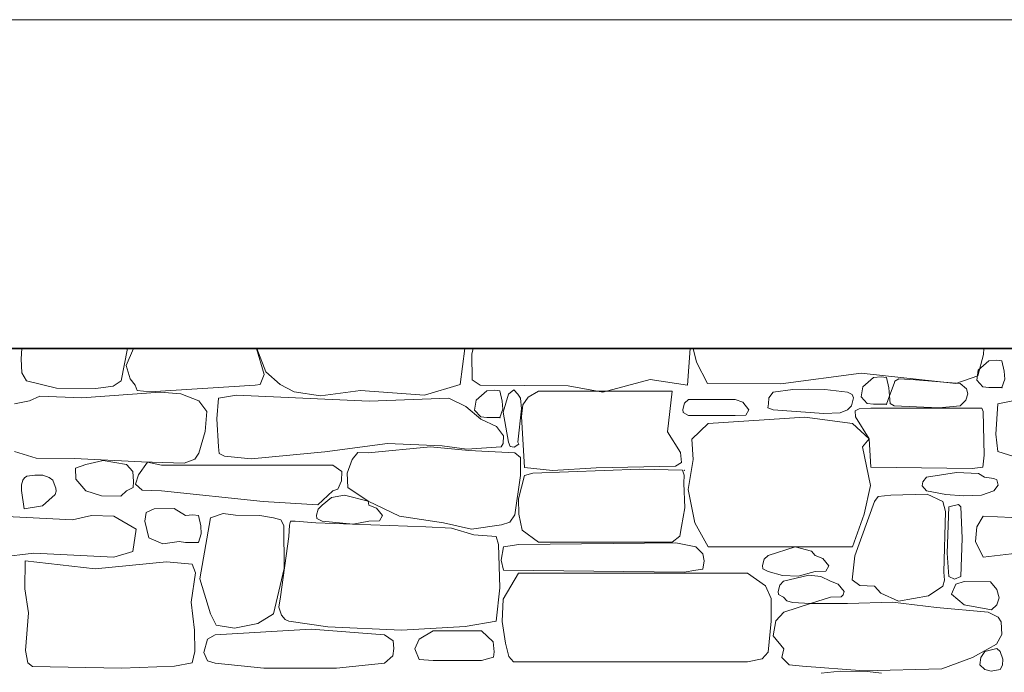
# Model space of a CAD drawing. Header units: millimetres. Extents: x -25516 to 3801, y -6942 to 11332.
# Tile 12 of 33: x -16702 to -14306, y 2392 to 3980. Entities that reach past the tile are written whole.
import ezdxf

# ---------------------------------------------------------------- set-up
doc = ezdxf.new("R2010")
doc.units = ezdxf.units.MM
doc.header["$MEASUREMENT"] = 0
doc.linetypes.add('Wipeout_Contour', pattern=[1000, 0, -1000])
for name, color, linetype in [('POHLED ZÁPADNÍ_1_Konstrukce - krov', 7, 'Continuous'), ('POHLED ZÁPADNÍ_1_Konstrukce - nosné', 7, 'Continuous'), ('POHLED ZÁPADNÍ_1_Výplně - Povrchové', 7, 'Continuous')]:
    doc.layers.add(name, color=color, linetype=linetype)

# ---------------------------------------------------------------- blocks, each defined once
blk = doc.blocks.new('*X2', base_point=(-25798.9, -9432.9))
at = {"layer": 'POHLED ZÁPADNÍ_1_Výplně - Povrchové', "color": 253, "linetype": 'Continuous', "lineweight": 13}
for p, q in [((-16696, 3180), (-16697.8, 3154.5)), ((-16455, 3100.7), (-16439.3, 3179.4)), ((-16425.1, 3180), (-16442.7, 3138.2)), ((-16439.3, 3179.4), (-16439.3, 3180)), ((-16106.7, 3116.1), (-16125.5, 3180)), ((-16124.6, 3180), (-16102.6, 3123)), ((-15629.9, 3092.1), (-15618.4, 3180)), ((-15598, 3180), (-15601.4, 3165.9)), ((-15601.4, 3165.9), (-15600.8, 3103.4)), ((-15076.8, 3090.8), (-15070.3, 3180)), ((-15063.4, 3180), (-15055, 3146.9)), ((-14370.5, 3113.3), (-14356.6, 3165.4)), ((-14356.6, 3165.4), (-14356.3, 3180)), ((-16697.8, 3154.5), (-16696.3, 3120.8)), ((-16442.7, 3138.2), (-16432.9, 3106.1)), ((-15055, 3146.9), (-15027.9, 3094.7)), ((-14343.7, 3149.9), (-14369.7, 3127.2)), ((-14325.3, 3151.5), (-14343.7, 3149.9)), ((-14312, 3149.9), (-14325.3, 3151.5)), ((-14306.3, 3124.8), (-14312, 3149.9)), ((-16696.3, 3120.8), (-16685.4, 3100.7)), ((-16116.3, 3092.5), (-16106.7, 3116.1)), ((-16102.6, 3123), (-16068.2, 3092.1)), ((-14849.7, 3094.1), (-14654.3, 3119.9)), ((-14654.3, 3119.9), (-14423.9, 3094.8)), ((-14369.7, 3127.2), (-14373.4, 3102.7)), ((-14305, 3105.2), (-14306.3, 3124.8)), ((-16685.4, 3100.7), (-16611.7, 3083.5)), ((-16474.6, 3088.4), (-16455, 3100.7)), ((-16432.9, 3106.1), (-16420.7, 3090.2)), ((-16420.7, 3090.2), (-16415.5, 3077.3)), ((-16384.9, 3074), (-16128.6, 3090.2)), ((-16128.6, 3090.2), (-16116.3, 3092.5)), ((-16068.2, 3092.1), (-16033.9, 3074.2)), ((-15716.8, 3066.3), (-15629.9, 3092.1)), ((-15600.8, 3103.4), (-15581.7, 3090.8)), ((-15581.7, 3090.8), (-15367.1, 3088.7)), ((-15282.8, 3073.9), (-15168.1, 3104)), ((-15168.1, 3104), (-15076.8, 3090.8)), ((-15027.9, 3094.7), (-14849.7, 3094.1)), ((-14624.6, 3109.4), (-14650.6, 3086.8)), ((-14606.1, 3111), (-14624.6, 3109.4)), ((-14592.9, 3109.4), (-14606.1, 3111)), ((-14587.1, 3084.3), (-14592.9, 3109.4)), ((-14574.1, 3094.8), (-14585.9, 3064.7)), ((-14572.3, 3100.1), (-14574.1, 3094.8)), ((-14562.7, 3105.6), (-14572.3, 3100.1)), ((-14521.9, 3103.9), (-14562.7, 3105.6)), ((-14413.8, 3094.8), (-14521.9, 3103.9)), ((-14423.9, 3094.8), (-14370.5, 3113.3)), ((-14398.4, 3081.5), (-14413.8, 3094.8)), ((-14373.4, 3102.7), (-14358.7, 3086.4)), ((-14312, 3084.5), (-14305, 3105.2)), ((-16611.7, 3083.5), (-16516.7, 3082.7)), ((-16359.5, 3073.3), (-16550.4, 3059.7)), ((-16516.7, 3082.7), (-16474.6, 3088.4)), ((-16415.5, 3077.3), (-16384.9, 3074)), ((-16309.4, 3069.3), (-16359.5, 3073.3)), ((-16265.6, 3052.5), (-16309.4, 3069.3)), ((-16174.3, 3066.6), (-16218, 3058.5)), ((-15851.7, 3051.6), (-16174.3, 3066.6)), ((-16033.9, 3074.2), (-15970.1, 3064.7)), ((-15970.1, 3064.7), (-15872.5, 3077.3)), ((-15872.5, 3077.3), (-15716.8, 3066.3)), ((-15565.1, 3077), (-15591.1, 3054.4)), ((-15546.6, 3078.6), (-15565.1, 3077)), ((-15533.4, 3077), (-15546.6, 3078.6)), ((-15527.6, 3051.9), (-15533.4, 3077)), ((-15512.5, 3069), (-15525.5, 3025)), ((-15499.1, 3079), (-15512.5, 3069)), ((-15490.1, 3069), (-15499.1, 3079)), ((-15483.6, 3058.5), (-15490.1, 3069)), ((-15439.8, 3076.3), (-15464.3, 3061.1)), ((-15114.4, 3076.3), (-15439.8, 3076.3)), ((-15367.1, 3088.7), (-15282.8, 3073.9)), ((-15125.5, 2977), (-15114.4, 3076.3)), ((-14868.2, 3073.9), (-14879.3, 3059.4)), ((-14821, 3080.2), (-14868.2, 3073.9)), ((-14783.4, 3080.4), (-14821, 3080.2)), ((-14742.6, 3080.1), (-14783.4, 3080.4)), ((-14688, 3073.9), (-14742.6, 3080.1)), ((-14676.2, 3067.5), (-14688, 3073.9)), ((-14672.8, 3059.8), (-14676.2, 3067.5)), ((-14650.6, 3086.8), (-14654.3, 3062.2)), ((-14585.9, 3064.7), (-14587.1, 3084.3)), ((-14399.5, 3054.3), (-14395.2, 3069.2)), ((-14395.2, 3069.2), (-14398.4, 3081.5)), ((-14358.7, 3086.4), (-14343.7, 3084.5)), ((-14343.7, 3084.5), (-14312, 3084.5)), ((-16714.1, 3045.5), (-16677.4, 3052.5)), ((-16652.3, 3063.7), (-16677.4, 3052.5)), ((-16550.4, 3059.7), (-16652.3, 3063.7)), ((-16246.7, 3026.2), (-16265.6, 3052.5)), ((-16218, 3058.5), (-16221.9, 3008.6)), ((-15657.9, 3058.5), (-15851.7, 3051.6)), ((-15616.2, 3038.6), (-15657.9, 3058.5)), ((-15591.1, 3054.4), (-15594.8, 3029.8)), ((-15526.4, 3032.3), (-15527.6, 3051.9)), ((-15480.7, 3033.1), (-15483.6, 3058.5)), ((-15477.4, 3042.6), (-15480.4, 3014.2)), ((-15464.3, 3061.1), (-15477.4, 3042.6)), ((-15084.3, 3046.6), (-15088.3, 3031.3)), ((-15074.8, 3055.8), (-15084.3, 3046.6)), ((-14960.6, 3055.8), (-15074.8, 3055.8)), ((-14942.1, 3048.8), (-14960.6, 3055.8)), ((-14927.4, 3030.7), (-14942.1, 3048.8)), ((-14879.8, 3045.5), (-14881.5, 3035.6)), ((-14879.3, 3059.4), (-14879.8, 3045.5)), ((-14678.1, 3039.9), (-14672.8, 3059.8)), ((-14654.3, 3062.2), (-14639.6, 3046)), ((-14639.6, 3046), (-14624.6, 3044)), ((-14624.6, 3044), (-14592.9, 3044)), ((-14592.9, 3044), (-14585.9, 3064.7)), ((-14585.9, 3064.7), (-14584.3, 3045.7)), ((-14584.3, 3045.7), (-14574.1, 3039.9)), ((-14413.8, 3039.9), (-14399.5, 3054.3)), ((-14327.2, 2971.1), (-14322.1, 3045.5)), ((-14322.1, 3045.5), (-14285.4, 3052.5)), ((-16250, 2977.4), (-16246.7, 3026.2)), ((-15580, 3007.7), (-15616.2, 3038.6)), ((-15594.8, 3029.8), (-15580.1, 3013.6)), ((-15533.4, 3011.7), (-15526.4, 3032.3)), ((-15525.5, 3025), (-15512.5, 2951.9)), ((-15490.1, 2951.9), (-15480.7, 3033.1)), ((-15088.3, 3031.3), (-15087.3, 3023.9)), ((-15087.3, 3023.9), (-15074.8, 3016.9)), ((-14934.9, 3017.8), (-14927.4, 3030.7)), ((-14881.5, 3035.6), (-14868.2, 3030.7)), ((-14868.2, 3030.7), (-14745.3, 3021.7)), ((-14745.3, 3021.7), (-14705.9, 3023.3)), ((-14705.9, 3023.3), (-14688, 3030.7)), ((-14688, 3030.7), (-14678.1, 3039.9)), ((-14659, 3033.3), (-14669.3, 3027.9)), ((-14669.3, 3027.9), (-14668.5, 3013.2)), ((-14631.2, 3034.7), (-14659, 3033.3)), ((-14360.6, 3034.7), (-14631.2, 3034.7)), ((-14574.1, 3039.9), (-14465.5, 3035.2)), ((-14465.5, 3035.2), (-14413.8, 3039.9)), ((-14357.8, 3026.3), (-14360.6, 3034.7)), ((-14355.2, 2920.5), (-14357.8, 3026.3)), ((-16221.9, 3008.6), (-16218, 2940.3)), ((-15580.1, 3013.6), (-15565.1, 3011.7)), ((-15541.3, 2990.2), (-15580, 3007.7)), ((-15565.1, 3011.7), (-15533.4, 3011.7)), ((-15480.4, 3014.2), (-15473.2, 2890.4)), ((-15074.8, 3016.9), (-14960.6, 3016.9)), ((-15026.6, 2997.1), (-15066.2, 2959.5)), ((-14791.6, 3012.3), (-15026.6, 2997.1)), ((-14960.6, 3016.9), (-14934.9, 3017.8)), ((-14675.4, 2997.1), (-14791.6, 3012.3)), ((-14635, 2960), (-14675.4, 2997.1)), ((-14668.5, 3013.2), (-14635, 2960)), ((-16265.6, 2925.1), (-16250, 2977.4)), ((-15524.8, 2967.5), (-15541.3, 2990.2)), ((-15094.2, 2927), (-15125.5, 2977)), ((-14322.1, 2929.5), (-14327.2, 2971.1)), ((-15959.3, 2928), (-15806.9, 2948.5)), ((-15806.9, 2948.5), (-15674, 2943.2)), ((-15530.2, 2940.3), (-15525.1, 2948.2)), ((-15525.1, 2948.2), (-15524.8, 2967.5)), ((-15512.5, 2951.9), (-15508, 2941.1)), ((-15498.7, 2939.7), (-15487.5, 2947.2)), ((-15487.5, 2947.2), (-15490.1, 2951.9)), ((-15066.2, 2959.5), (-15063, 2909.3)), ((-14650.9, 2940.5), (-14635, 2960)), ((-14635, 2960), (-14631.2, 2890.8)), ((-16714.1, 2929.5), (-16661.9, 2913)), ((-16275.9, 2910.5), (-16265.6, 2925.1)), ((-16218, 2940.3), (-16216.6, 2924)), ((-16216.6, 2924), (-16203.2, 2917.5)), ((-16138.1, 2911.1), (-15959.3, 2928)), ((-15879.3, 2926.7), (-15892.8, 2909.9)), ((-15853.7, 2925.8), (-15879.3, 2926.7)), ((-15702, 2940.8), (-15853.7, 2925.8)), ((-15609.2, 2931.9), (-15702, 2940.8)), ((-15674, 2943.2), (-15614, 2934.7)), ((-15614, 2934.7), (-15530.2, 2940.3)), ((-15497.2, 2925.8), (-15609.2, 2931.9)), ((-15508, 2941.1), (-15498.7, 2939.7)), ((-15483.6, 2914.5), (-15497.2, 2925.8)), ((-15091.4, 2902.6), (-15094.2, 2927)), ((-14631.4, 2846), (-14650.9, 2940.5)), ((-14322.1, 2929.5), (-14269.9, 2913)), ((-16661.9, 2913), (-16568.4, 2912.1)), ((-16568.4, 2912.1), (-16405.5, 2904.1)), ((-16498.9, 2907.2), (-16540.8, 2897.4)), ((-16441.8, 2897.4), (-16498.9, 2907.2)), ((-16390.7, 2902.9), (-16412.8, 2872.4)), ((-16405.5, 2904.1), (-16301.3, 2900.9)), ((-16356.6, 2896.1), (-16390.7, 2902.9)), ((-16301.3, 2900.9), (-16275.9, 2910.5)), ((-16203.2, 2917.5), (-16138.1, 2911.1)), ((-15892.8, 2909.9), (-15905.1, 2876.1)), ((-15483.6, 2901), (-15483.6, 2914.5)), ((-15483.4, 2871), (-15483.6, 2901)), ((-15106.5, 2893.2), (-15091.4, 2902.6)), ((-15063, 2909.3), (-15075.2, 2837)), ((-14358.4, 2890.8), (-14355.2, 2920.5)), ((-16540.8, 2897.4), (-16565.8, 2888.2)), ((-16565.8, 2888.2), (-16564.7, 2861.5)), ((-16426.2, 2880.4), (-16441.8, 2897.4)), ((-16424.4, 2856.3), (-16426.2, 2880.4)), ((-15940.1, 2896.1), (-16356.6, 2896.1)), ((-15917.9, 2880.1), (-15940.1, 2896.1)), ((-15918.6, 2857.7), (-15917.9, 2880.1)), ((-15905.1, 2876.1), (-15903.2, 2841.5)), ((-15473.2, 2890.4), (-15405.4, 2882.5)), ((-15473.2, 2871), (-15453.6, 2876)), ((-15453.6, 2876), (-15193.3, 2886.1)), ((-15405.4, 2882.5), (-15298.9, 2889.7)), ((-15298.9, 2889.7), (-15106.5, 2893.2)), ((-15193.3, 2886.1), (-15089.1, 2883.3)), ((-15084.9, 2871.8), (-15089.1, 2883.3)), ((-14631.2, 2890.8), (-14384.6, 2887.6)), ((-14422.7, 2878.2), (-14495.2, 2867)), ((-14369.2, 2875.3), (-14422.7, 2878.2)), ((-14384.6, 2887.6), (-14358.4, 2890.8)), ((-14354.1, 2867), (-14369.2, 2875.3)), ((-16694.2, 2859.4), (-16696.9, 2847.7)), ((-16690.2, 2865.2), (-16694.2, 2859.4)), ((-16684.3, 2868.8), (-16690.2, 2865.2)), ((-16664.6, 2871.4), (-16684.3, 2868.8)), ((-16645.3, 2871.2), (-16664.6, 2871.4)), ((-16630.2, 2866), (-16645.3, 2871.2)), ((-16621.2, 2859.4), (-16630.2, 2866)), ((-16614.9, 2844), (-16621.2, 2859.4)), ((-16564.7, 2861.5), (-16540.8, 2833.4)), ((-16425.5, 2841.2), (-16424.4, 2856.3)), ((-16412.8, 2872.4), (-16419.5, 2849.9)), ((-15927.8, 2837.2), (-15918.6, 2857.7)), ((-15497.2, 2775.3), (-15483.4, 2871)), ((-15473.2, 2871), (-15487.8, 2813.7)), ((-15085.5, 2851.9), (-15084.9, 2871.8)), ((-15083.1, 2792.1), (-15085.5, 2851.9)), ((-14504.6, 2854.9), (-14505.8, 2845.2)), ((-14495.2, 2867), (-14504.6, 2854.9)), ((-14331.8, 2863.4), (-14354.1, 2867)), ((-14324.1, 2860.1), (-14331.8, 2863.4)), ((-14321.5, 2847.5), (-14324.1, 2860.1)), ((-16696.9, 2847.7), (-16697.2, 2834.1)), ((-16697.2, 2834.1), (-16690.8, 2789.4)), ((-16615.3, 2824.6), (-16612.5, 2832.9)), ((-16613.3, 2839.7), (-16614.9, 2844)), ((-16612.5, 2832.9), (-16613.3, 2839.7)), ((-16540.8, 2833.4), (-16502.9, 2821.6)), ((-16455.4, 2820.4), (-16441.8, 2833.4)), ((-16441.8, 2833.4), (-16425.5, 2841.2)), ((-16419.5, 2849.9), (-16403.7, 2834.9)), ((-16403.7, 2834.9), (-16356.6, 2833.4)), ((-16356.6, 2833.4), (-16109.6, 2807.5)), ((-15976.5, 2799.5), (-15940.1, 2833.4)), ((-15940.1, 2833.4), (-15927.8, 2837.2)), ((-15903.2, 2841.5), (-15853.7, 2808)), ((-15075.2, 2837), (-15059.5, 2755.6)), ((-14646.9, 2776.4), (-14631.4, 2846)), ((-14505.8, 2845.2), (-14495.2, 2833.4)), ((-14495.2, 2833.4), (-14448.2, 2824.1)), ((-14361.8, 2822.8), (-14331.5, 2833.4)), ((-14331.5, 2833.4), (-14321.5, 2847.5)), ((-16645.9, 2796.8), (-16615.3, 2824.6)), ((-16502.9, 2821.6), (-16455.4, 2820.4)), ((-16109.6, 2807.5), (-15976.5, 2799.5)), ((-15943.2, 2817.5), (-15966.1, 2798.4)), ((-15911.2, 2822.8), (-15943.2, 2817.5)), ((-15853.7, 2808), (-15911.2, 2822.8)), ((-15853.7, 2808), (-15777.8, 2771.6)), ((-15851.9, 2798.4), (-15853.7, 2808)), ((-15487.8, 2813.7), (-15487.5, 2776.2)), ((-14622, 2807.6), (-14669.5, 2674.9)), ((-14613.1, 2819.5), (-14622, 2807.6)), ((-14582.5, 2823.1), (-14613.1, 2819.5)), ((-14493.9, 2825.6), (-14582.5, 2823.1)), ((-14455.6, 2807.6), (-14493.9, 2825.6)), ((-14449.6, 2782.8), (-14455.6, 2807.6)), ((-14448.2, 2824.1), (-14405.2, 2821)), ((-14405.2, 2821), (-14361.8, 2822.8)), ((-16691.1, 2789.4), (-16645.9, 2796.8)), ((-16394.2, 2780.3), (-16396.8, 2759.4)), ((-16374.2, 2789.5), (-16394.2, 2780.3)), ((-16326, 2790.2), (-16374.2, 2789.5)), ((-16298.6, 2773.3), (-16326, 2790.2)), ((-15975.6, 2789.1), (-15979.7, 2773.8)), ((-15966.1, 2798.4), (-15975.6, 2789.1)), ((-15833.5, 2791.4), (-15851.9, 2798.4)), ((-15818.8, 2773.2), (-15833.5, 2791.4)), ((-15091.8, 2746.6), (-15083.1, 2792.1)), ((-14453.4, 2635.8), (-14449.6, 2782.8)), ((-14440.9, 2794.8), (-14445.6, 2681.6)), ((-14417.3, 2800.1), (-14440.9, 2794.8)), ((-14411.7, 2794.8), (-14417.3, 2800.1)), ((-14408.9, 2718.3), (-14411.7, 2794.8)), ((-16573.5, 2763), (-16750, 2771.6)), ((-16526.8, 2773.7), (-16573.5, 2763)), ((-16472.6, 2771.6), (-16526.8, 2773.7)), ((-16418.1, 2740), (-16472.6, 2771.6)), ((-16396.8, 2759.4), (-16387.5, 2718.6)), ((-16280.1, 2774.9), (-16298.6, 2773.3)), ((-16266.9, 2773.3), (-16280.1, 2774.9)), ((-16261.1, 2748.2), (-16266.9, 2773.3)), ((-16237.8, 2768), (-16263.5, 2619.1)), ((-16206.6, 2778.1), (-16237.8, 2768)), ((-16176.2, 2774.3), (-16206.6, 2778.1)), ((-16117.6, 2773.6), (-16176.2, 2774.3)), ((-16084, 2768), (-16117.6, 2773.6)), ((-16066.1, 2762.7), (-16084, 2768)), ((-16059.3, 2748.9), (-16066.1, 2762.7)), ((-16042.5, 2759.3), (-16045.6, 2749.5)), ((-16031.8, 2759.6), (-16042.5, 2759.3)), ((-15981.4, 2755.1), (-16031.8, 2759.6)), ((-15713.8, 2745.4), (-15981.4, 2755.1)), ((-15979.7, 2773.8), (-15978.7, 2766.4)), ((-15978.7, 2766.4), (-15966.1, 2759.4)), ((-15966.1, 2759.4), (-15890.1, 2751.9)), ((-15890.1, 2751.9), (-15851.9, 2759.4)), ((-15851.9, 2759.4), (-15826.2, 2760.3)), ((-15826.2, 2760.3), (-15818.8, 2773.2)), ((-15777.8, 2771.6), (-15670.8, 2755.3)), ((-15670.8, 2755.3), (-15602.1, 2740.3)), ((-15529.7, 2751), (-15508.8, 2756.8)), ((-15508.8, 2756.8), (-15497.2, 2775.3)), ((-15487.5, 2776.2), (-15479.4, 2737.9)), ((-15059.5, 2755.6), (-15026.6, 2697.4)), ((-14675.4, 2697.4), (-14646.9, 2776.4)), ((-14358, 2771.6), (-14372.7, 2746)), ((-14181.5, 2763), (-14358, 2771.6)), ((-16426.2, 2686.1), (-16418.1, 2740)), ((-16259.9, 2728.6), (-16261.1, 2748.2)), ((-16058.5, 2644.4), (-16059.3, 2748.9)), ((-16045.6, 2749.5), (-16047.1, 2722.5)), ((-15651.5, 2742.9), (-15713.8, 2745.4)), ((-15597, 2726.6), (-15651.5, 2742.9)), ((-15602.1, 2740.3), (-15529.7, 2751)), ((-15479.4, 2737.9), (-15439.8, 2708.6)), ((-15095.2, 2723.4), (-15091.8, 2746.6)), ((-14372.7, 2746), (-14376, 2710.1)), ((-16387.5, 2718.6), (-16353.6, 2704.6)), ((-16353.6, 2704.6), (-16313.6, 2709.9)), ((-16313.6, 2709.9), (-16298.6, 2708)), ((-16298.6, 2708), (-16266.9, 2708)), ((-16266.9, 2708), (-16259.9, 2728.6)), ((-16047.1, 2722.5), (-16067.4, 2575.3)), ((-15542.8, 2722.5), (-15597, 2726.6)), ((-15536.6, 2702.5), (-15542.8, 2722.5)), ((-15105.4, 2706.9), (-15487.3, 2702.5)), ((-15439.8, 2708.6), (-15114.4, 2708.6)), ((-15114.4, 2708.6), (-15095.2, 2723.4)), ((-15056.3, 2697.4), (-15105.4, 2706.9)), ((-14411.7, 2625), (-14408.9, 2718.3)), ((-14376, 2710.1), (-14358, 2672.2)), ((-16472.6, 2672.2), (-16426.2, 2686.1)), ((-15533.4, 2597.3), (-15536.6, 2702.5)), ((-15524.9, 2697.4), (-15530.6, 2664.4)), ((-15487.3, 2702.5), (-15524.9, 2697.4)), ((-15039.8, 2680.3), (-15056.3, 2697.4)), ((-15026.6, 2697.4), (-14675.4, 2697.4)), ((-14815.2, 2697.3), (-14880.7, 2675.9)), ((-14775.5, 2686.9), (-14815.2, 2697.3)), ((-14766.5, 2675.9), (-14775.5, 2686.9)), ((-16750, 2672.2), (-16666.9, 2681.5)), ((-16688.3, 2663.3), (-16689.1, 2594.8)), ((-16517.7, 2643.6), (-16688.3, 2663.3)), ((-16666.9, 2681.5), (-16472.6, 2672.2)), ((-16344.7, 2660.5), (-16517.7, 2643.6)), ((-16281.8, 2654.5), (-16344.7, 2660.5)), ((-15530.6, 2664.4), (-15524.9, 2640.4)), ((-15036.6, 2663), (-15039.8, 2680.3)), ((-15039.8, 2642.7), (-15036.6, 2663)), ((-14890.2, 2666.7), (-14894.3, 2651.4)), ((-14880.7, 2675.9), (-14890.2, 2666.7)), ((-14748.1, 2668.9), (-14766.5, 2675.9)), ((-14733.4, 2650.8), (-14748.1, 2668.9)), ((-14669.5, 2674.9), (-14676.1, 2616.5)), ((-14445.6, 2681.6), (-14440.9, 2625)), ((-14358, 2672.2), (-14274.9, 2681.5)), ((-16274.2, 2634), (-16281.8, 2654.5)), ((-16084, 2534.4), (-16058.5, 2644.4)), ((-15524.9, 2640.4), (-15085, 2635.1)), ((-15085, 2635.1), (-15056.3, 2640.4)), ((-15056.3, 2640.4), (-15039.8, 2642.7)), ((-14894.3, 2651.4), (-14893.3, 2643.9)), ((-14893.3, 2643.9), (-14880.7, 2637)), ((-14880.7, 2637), (-14845.9, 2627.5)), ((-14807.9, 2626.1), (-14766.5, 2637)), ((-14766.5, 2637), (-14740.8, 2637.9)), ((-14740.8, 2637.9), (-14733.4, 2650.8)), ((-14451.4, 2616.1), (-14453.4, 2635.8)), ((-16284.8, 2562.5), (-16274.2, 2634)), ((-16263.5, 2619.1), (-16237.8, 2534.4)), ((-15488, 2633.4), (-15525.1, 2569.8)), ((-14930.9, 2633.4), (-15488, 2633.4)), ((-14886.8, 2602), (-14930.9, 2633.4)), ((-14843.1, 2613.2), (-14852.6, 2604)), ((-14845.9, 2627.5), (-14807.9, 2626.1)), ((-14781.8, 2628.1), (-14843.1, 2613.2)), ((-14752.6, 2624.9), (-14781.8, 2628.1)), ((-14728.9, 2613.2), (-14752.6, 2624.9)), ((-14710.4, 2606.2), (-14728.9, 2613.2)), ((-14676.1, 2616.5), (-14657.6, 2603)), ((-14455.6, 2601.7), (-14451.4, 2616.1)), ((-14440.9, 2625), (-14427.6, 2618.8)), ((-14427.6, 2618.8), (-14411.7, 2625)), ((-14403.5, 2613.1), (-14424, 2606.1)), ((-14339.6, 2612.1), (-14403.5, 2613.1)), ((-14324.3, 2593.1), (-14339.6, 2612.1)), ((-16689.1, 2594.8), (-16680.5, 2536.4)), ((-15542.8, 2515.9), (-15533.4, 2597.3)), ((-14873.7, 2571.6), (-14886.8, 2602)), ((-14852.6, 2604), (-14856.6, 2588.7)), ((-14856.6, 2588.7), (-14855.6, 2581.2)), ((-14695.7, 2588.1), (-14710.4, 2606.2)), ((-14698, 2580.4), (-14695.7, 2588.1)), ((-14657.6, 2603), (-14622, 2601.7)), ((-14622, 2601.7), (-14606.7, 2584)), ((-14490.4, 2577.5), (-14455.6, 2601.7)), ((-14424, 2606.1), (-14434.9, 2581.5)), ((-14318.8, 2573), (-14324.3, 2593.1)), ((-16067.4, 2575.3), (-16070.9, 2550.1)), ((-15525.1, 2569.8), (-15528.1, 2515)), ((-14873.5, 2515.8), (-14873.7, 2571.6)), ((-14855.6, 2581.2), (-14843.1, 2574.3)), ((-14843.1, 2574.3), (-14834.9, 2565.5)), ((-14834.9, 2565.5), (-14821.8, 2561.5)), ((-14777.8, 2559.3), (-14728.9, 2574.3)), ((-14728.9, 2574.3), (-14703.2, 2575.2)), ((-14703.2, 2575.2), (-14698, 2580.4)), ((-14606.7, 2584), (-14563.7, 2565.2)), ((-14563.7, 2565.2), (-14490.4, 2577.5)), ((-14434.9, 2581.5), (-14403.5, 2556.2)), ((-14324.3, 2556.2), (-14318.8, 2573)), ((-16276.1, 2494.4), (-16284.8, 2562.5)), ((-16070.9, 2550.1), (-16064.4, 2531.1)), ((-14777.8, 2559.3), (-14842.4, 2537.7)), ((-14821.8, 2561.5), (-14777.8, 2559.3)), ((-14688, 2559.5), (-14777.8, 2559.3)), ((-14578.2, 2562.7), (-14688, 2559.5)), ((-14471.5, 2549.5), (-14578.2, 2562.7)), ((-14345.4, 2537.7), (-14471.5, 2549.5)), ((-14403.5, 2556.2), (-14337.3, 2543.7)), ((-14337.3, 2543.7), (-14324.3, 2556.2)), ((-16680.5, 2536.4), (-16687.7, 2444.6)), ((-16237.8, 2534.4), (-16224, 2506.8)), ((-16122.3, 2510.7), (-16084, 2534.4)), ((-16064.4, 2531.1), (-16055.4, 2520)), ((-16055.4, 2520), (-16047.1, 2515.9)), ((-16047.1, 2515.9), (-15952.3, 2502.6)), ((-15617.7, 2502.9), (-15542.8, 2515.9)), ((-14880.9, 2440.5), (-14873.5, 2515.8)), ((-14862, 2517.4), (-14868.2, 2480.5)), ((-14842.4, 2537.7), (-14862, 2517.4)), ((-14320.9, 2525.7), (-14345.4, 2537.7)), ((-14313.8, 2514.4), (-14320.9, 2525.7)), ((-16275.6, 2442.7), (-16276.1, 2494.4)), ((-15992.8, 2496.5), (-16226, 2482.9)), ((-16224, 2506.8), (-16178.9, 2499.5)), ((-16178.9, 2499.5), (-16122.3, 2510.7)), ((-15814.1, 2482.9), (-15992.8, 2496.5)), ((-15952.3, 2502.6), (-15772.4, 2494.1)), ((-15772.4, 2494.1), (-15617.7, 2502.9)), ((-15695.9, 2492.8), (-15730, 2472.5)), ((-15578.4, 2492.8), (-15695.9, 2492.8)), ((-15549.7, 2465.6), (-15578.4, 2492.8)), ((-15528.1, 2515), (-15519.7, 2463)), ((-14312.4, 2483.5), (-14313.8, 2514.4)), ((-16245.1, 2472.7), (-16253.7, 2440.1)), ((-16226, 2482.9), (-16245.1, 2472.7)), ((-15792.7, 2468.6), (-15814.1, 2482.9)), ((-15791.7, 2449.7), (-15792.7, 2468.6)), ((-15730, 2472.5), (-15740.5, 2449.2)), ((-14868.2, 2480.5), (-14842.4, 2448.6)), ((-14325.1, 2460.4), (-14312.4, 2483.5)), ((-16687.7, 2444.6), (-16681.8, 2414.5)), ((-15793.7, 2431.8), (-15791.7, 2449.7)), ((-15740.5, 2449.2), (-15729.5, 2422.5)), ((-15546.9, 2441.7), (-15549.7, 2465.6)), ((-15519.7, 2463), (-15512, 2430.1)), ((-14842.4, 2448.6), (-14847.5, 2427.4)), ((-14383.5, 2427.4), (-14345.4, 2448.6)), ((-14324.8, 2449.9), (-14353.7, 2442.6)), ((-14345.4, 2448.6), (-14325.1, 2460.4)), ((-14316.6, 2442.6), (-14324.8, 2449.9)), ((-16281.8, 2414.5), (-16275.6, 2442.7)), ((-16253.7, 2440.1), (-16244.9, 2420)), ((-16244.9, 2420), (-16226, 2414.2)), ((-15814.1, 2414.2), (-15793.7, 2431.8)), ((-15729.5, 2422.5), (-15695.9, 2420.2)), ((-15695.9, 2420.2), (-15578.4, 2420.2)), ((-15578.4, 2420.2), (-15549.1, 2428.2)), ((-15549.1, 2428.2), (-15546.9, 2441.7)), ((-15512, 2430.1), (-15500.2, 2417.3)), ((-14930.9, 2416.9), (-14895.4, 2424.6)), ((-14895.4, 2424.6), (-14880.9, 2440.5)), ((-14847.5, 2427.4), (-14830, 2409.7)), ((-14458.6, 2399.8), (-14383.5, 2427.4)), ((-14363.3, 2427.8), (-14366.1, 2410.2)), ((-14353.7, 2442.6), (-14363.3, 2427.8)), ((-14309.9, 2424), (-14316.6, 2442.6)), ((-14310.9, 2409.1), (-14309.9, 2424)), ((-16681.8, 2414.5), (-16670.3, 2406)), ((-16670.3, 2406), (-16453.9, 2401.6)), ((-16453.9, 2401.6), (-16324.9, 2406.4)), ((-16324.9, 2406.4), (-16281.8, 2414.5)), ((-16226, 2414.2), (-16108, 2401.9)), ((-16108, 2401.9), (-15930.5, 2402.1)), ((-15930.5, 2402.1), (-15814.1, 2414.2)), ((-15500.2, 2417.3), (-15488, 2416.9)), ((-15488, 2416.9), (-14930.9, 2416.9)), ((-14830, 2409.7), (-14797.1, 2406.8)), ((-14797.1, 2406.8), (-14647.3, 2395.2)), ((-14647.3, 2395.2), (-14458.6, 2399.8)), ((-14366.1, 2410.2), (-14353.7, 2398.3)), ((-14353.7, 2398.3), (-14338.5, 2394.6)), ((-14338.5, 2394.6), (-14316.6, 2398.3)), ((-14316.6, 2398.3), (-14310.9, 2409.1)), ((-14705.8, 2394.6), (-14751.9, 2389.7)), ((-14638.8, 2393.4), (-14705.8, 2394.6)), ((-14605.2, 2389.7), (-14638.8, 2393.4))]:
    blk.add_line(p, q, dxfattribs=at)
for p in [(-14312, 3084.5), (-14592.9, 3044), (-15533.4, 3011.7), (-15084.3, 2883.4), (-16266.9, 2708)]:
    blk.add_point(p, dxfattribs=at)

msp = doc.modelspace()

# ---------------------------------------------------------------- wipeouts: each hides what was drawn before it
at = {"color": 254, "linetype": 'Wipeout_Contour', "lineweight": 0, "ltscale": 299864.801757}
msp.add_wipeout([(-10999.7, 3180), (-20988.7, 3180), (-20988.7, 3073.5), (-20901.5, 3069.7), (-20903.6, 3019.4), (-20671.3, 3019.4), (-20684.7, 2969.4), (-20721.2, 2932.8), (-20771.1, 2919.4), (-20908, 2919.4), (-20910.2, 2870), (-20978.6, 2870), (-20978.6, 433.7), (-12634.7, 441.7), (-12006.7, 450), (-10999.7, 450)], dxfattribs=at).dxf.layer = 'POHLED ZÁPADNÍ_1_Výplně - Povrchové'

# ---------------------------------------------------------------- next in the draw order: wipeouts: each hides what was drawn before it
at = {"color": 254, "linetype": 'Wipeout_Contour', "lineweight": 0, "ltscale": 119818.770606}
msp.add_wipeout([(-24100.8, 3210.5), (-24099.9, 3210.5), (-23406.9, 3180), (-10997.8, 3180), (-10997.8, 3980), (-24100.8, 3980)], dxfattribs=at).dxf.layer = 'POHLED ZÁPADNÍ_1_Výplně - Povrchové'

# ---------------------------------------------------------------- next in the draw order: linework, layer by layer
at = {"layer": 'POHLED ZÁPADNÍ_1_Konstrukce - krov', "color": 7, "linetype": 'Continuous', "lineweight": 35}
msp.add_line((-20975.4, 3180), (-11148.4, 3180), dxfattribs=at)
at = {"layer": 'POHLED ZÁPADNÍ_1_Konstrukce - nosné', "color": 251, "linetype": 'Continuous', "lineweight": 20, "true_color": 0x6a6a6a}
for p, q in [((-10997.8, 3980), (-24100.8, 3980)), ((-10999.7, 3180), (-20988.7, 3180))]:
    msp.add_line(p, q, dxfattribs=at)

# ---------------------------------------------------------------- next in the draw order: block references
at = {"layer": 'POHLED ZÁPADNÍ_1_Konstrukce - krov', "color": 9, "linetype": 'Continuous', "lineweight": 13}
msp.add_blockref('*X2', (-25798.9, -9432.9), dxfattribs=at)

doc.saveas('drawing.dxf')
